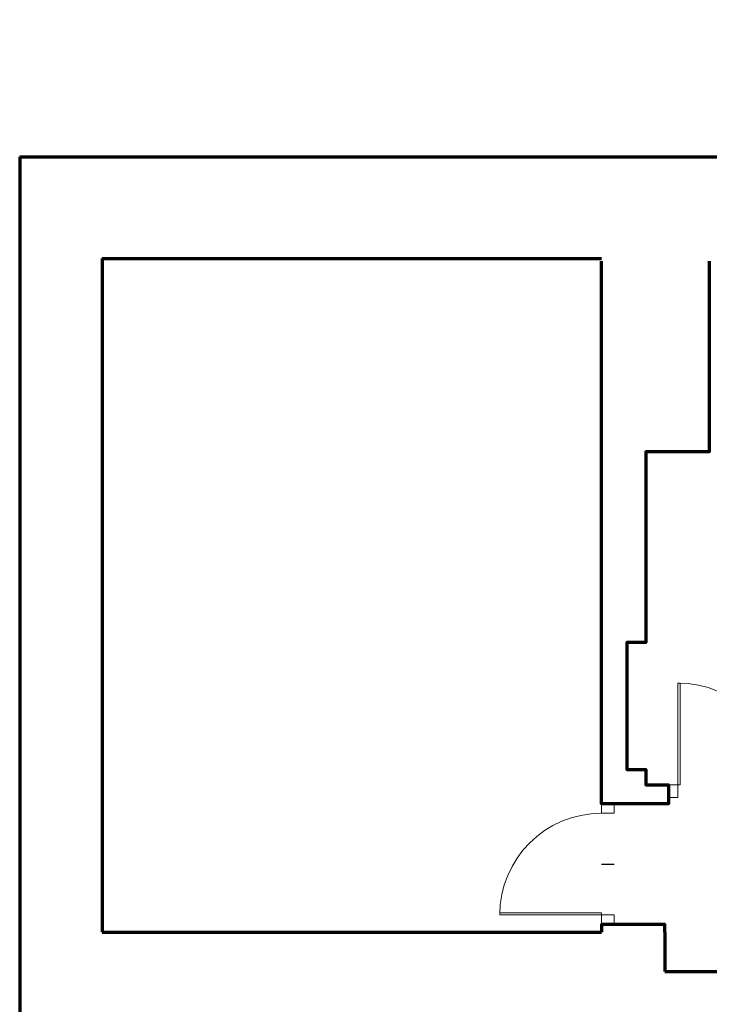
# Model space of a CAD drawing. Header units: centimetres. Extents: x 0 to 8068, y -312 to 10136.
# Tile 2 of 18: x 0 to 543, y 549 to 1324. Entities that reach past the tile are written whole.
import ezdxf

# ---------------------------------------------------------------- set-up
doc = ezdxf.new("R2010")
doc.units = ezdxf.units.CM
doc.layers.get('0').update_dxf_attribs({"lineweight": 13})
doc.layers.add('INW_DRZWI', color=7, linetype='Continuous', lineweight=13, true_color=0x838383)
doc.layers.add('INW_ŚCIANY KONSTRUKCYJNE', color=7, linetype='Continuous', lineweight=70, true_color=0x838383)

# ---------------------------------------------------------------- blocks, each defined once
blk = doc.blocks.new('*U399')
for points in [[(-80, 0), (-78.22, 0), (-78.22, 80), (-80, 80)], [(-80, 0), (-87.5, 0), (-87.5, -10), (-80, -10)], [(7.5, 0), (0, 0), (0, -10), (7.5, -10)]]:
    blk.add_lwpolyline(points, close=True)
blk.add_arc((-80, 0), 80, 0, 90)
at = {"layer": 'Defpoints'}
blk.add_lwpolyline([(-40, 0), (-40, -10)], dxfattribs=at)

msp = doc.modelspace()

# ---------------------------------------------------------------- linework, layer by layer
at = {"layer": 'INW_ŚCIANY KONSTRUKCYJNE'}
for p, q in [((65.274, 606.247), (458.265, 606.247)), ((508.265, 606.247), (508.265, 575.247))]:
    msp.add_line(p, q, dxfattribs=at)
for points in [[(0.274, 1216.247), (878.774, 1216.247), (878.774, 1324.247), (1110.774, 1324.247), (1110.774, 1216.247), (1275.081, 1216.247), (1275.081, 1202.341), (1221.274, 1136.247)], [(0.274, 1216.247), (0.274, 0.247)], [(65.274, 1136.247), (458.265, 1136.247)], [(65.274, 1136.247), (65.274, 606.247)], [(543.265, 1134.247), (543.265, 984.247), (493.265, 984.247), (493.265, 834.247), (478.265, 834.247), (478.265, 734.247), (493.265, 734.247), (493.265, 722.247), (511.017, 722.247), (511.017, 707.247), (458.265, 707.247), (458.265, 1134.247)], [(508.265, 606.247), (508.265, 612.247), (458.265, 612.247), (458.265, 606.247)], [(508.265, 575.247), (655.274, 575.247), (655.274, 585.247), (855.274, 585.247), (855.274, 575.247), (975.274, 575.247)]]:
    msp.add_lwpolyline(points, dxfattribs=at)

# ---------------------------------------------------------------- block references
at = {"layer": 'INW_DRZWI'}
for p, rotation in [((598.517, 722.247), 359.9999999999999), ((458.265, 699.747), 89.99999999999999)]:
    msp.add_blockref('*U399', p, dxfattribs=dict(at, rotation=rotation))

doc.saveas('drawing.dxf')
